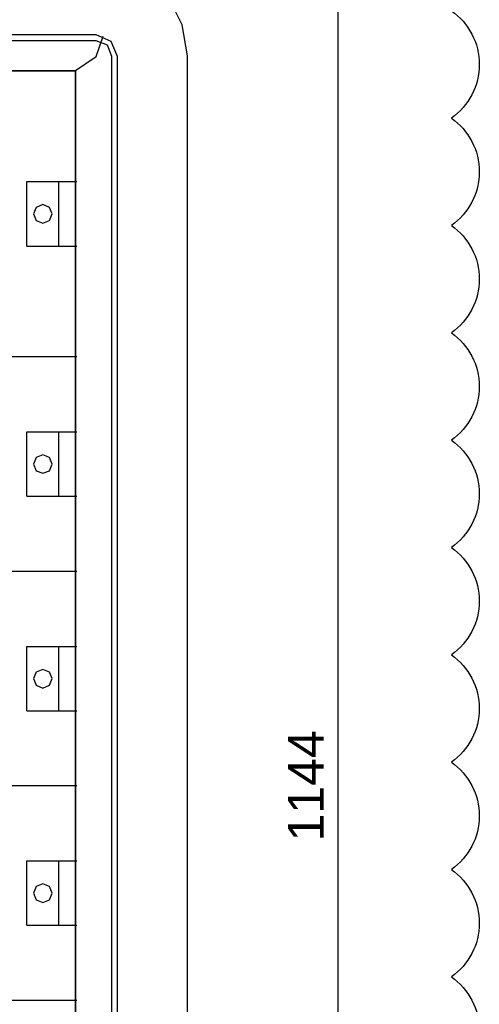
# Model space of a CAD drawing. Header units: millimetres. Extents: x 203 to 3426, y 719 to 2381.
# Tile 89 of 185: x 2560 to 2592, y 1078 to 1146. Entities that reach past the tile are written whole.
import ezdxf

# ---------------------------------------------------------------- set-up
doc = ezdxf.new("R2010")
doc.units = ezdxf.units.MM
doc.layers.add('_IE_REW01', color=30, linetype='Continuous')
doc.layers.add('E_Legrand_obudowy', color=7, linetype='Continuous')
doc.layers.add('E_Legrand_wymiary', color=7, linetype='Continuous', true_color=0x727430)
doc.styles.get("Standard").update_dxf_attribs({"font": 'ARIAL.TTF'})
doc.dimstyles.new('ISO-25', dxfattribs={"dimtxt": 2.5, "dimasz": 2.5, "dimexe": 1.25, "dimexo": 0.625, "dimtad": 1, "dimtxsty": 'Standard', "dimcen": 2.5, "dimadec": 0, "dimazin": 0, "dimtfac": 1, "dimtmove": 0, "dimatfit": 3, "dimfxl": 1, "dimarcsym": 0})

# ---------------------------------------------------------------- blocks, each defined once
blk = doc.blocks.new('XL3 160 wnękowa 6x24M')
at = {"layer": 'E_Legrand_obudowy'}
for points in [[(333.94, -1076.68), (333.94, -510.7), (333.94, -62.05), (330.18, -40.24), (322.3, -24.44), (310.66, -14.29), (296.77, -7.9), (270.87, 0)], [(270.11, -47.38), (-273.87, -47.38)], [(285.13, -62.43), (280.63, -51.9), (270.11, -47.38)], [(270.11, -62.43), (275, -48.14)], [(270.11, -51.52), (-273.87, -51.52)], [(281, -62.43), (278, -54.53), (270.11, -51.52)], [(255.1, -72.58), (270.11, -62.43)], [(281, -1083.08), (281, -62.43)], [(285.13, -1083.08), (285.13, -62.43)], [(-259.23, -72.21), (255.47, -72.21), (255.47, -1072.92), (-259.23, -1072.92), (-259.23, -72.21)], [(-257.16, -72.44), (255.69, -72.44), (255.69, -1071.56), (-257.16, -1071.56), (-257.16, -72.44)], [(221.72, -194.91), (221.72, -149.79)], [(221.72, -149.79), (256.55, -149.79)], [(244.03, -194.91), (244.03, -149.79)], [(239.39, -172.26), (237.51, -167.8), (232.87, -165.92), (228.24, -167.8), (226.35, -172.26), (228.24, -176.9), (232.87, -178.78), (237.51, -176.9), (239.39, -172.26)], [(221.72, -194.91), (256.55, -194.91)], [(256.55, -272.26), (-257.68, -272.26)], [(221.72, -369.69), (221.72, -324.58)], [(221.72, -324.58), (256.55, -324.58)], [(244.03, -369.69), (244.03, -324.58)], [(239.39, -347.22), (237.51, -342.59), (232.87, -340.7), (228.24, -342.59), (226.35, -347.22), (228.24, -351.85), (232.87, -353.57), (237.51, -351.85), (239.39, -347.22)], [(221.72, -369.69), (256.55, -369.69)], [(256.55, -422.17), (-257.68, -422.17)], [(221.72, -519.6), (221.72, -474.66)], [(221.72, -474.66), (256.55, -474.66)], [(244.03, -519.6), (244.03, -474.66)], [(239.39, -496.96), (237.51, -492.5), (232.87, -490.61), (228.24, -492.5), (226.35, -496.96), (228.24, -501.59), (232.87, -503.65), (237.51, -501.59), (239.39, -496.96)], [(221.72, -519.6), (256.55, -519.6)], [(256.55, -571.91), (-257.68, -571.91)], [(221.72, -669.34), (221.72, -624.4)], [(221.72, -624.4), (256.55, -624.4)], [(244.03, -669.34), (244.03, -624.4)], [(239.39, -646.87), (237.51, -642.41), (232.87, -640.35), (228.24, -642.41), (226.35, -646.87), (228.24, -651.5), (232.87, -653.39), (237.51, -651.5), (239.39, -646.87)], [(221.72, -669.34), (256.55, -669.34)], [(256.55, -721.83), (-257.68, -721.83)]]:
    blk.add_lwpolyline(points, dxfattribs=at)
blk = doc.blocks.new('*D148')
at = {"layer": 'Defpoints', "color": 0}
for p in [(-78.341, 78.404), (-68.274, 78.404), (-78.341, -35.996)]:
    blk.add_point(p, dxfattribs=at)
at = {"layer": 'E_Legrand_wymiary', "color": 0, "lineweight": -2}
for p, q in [((-78.279, 78.404), (-68.149, 78.404)), ((-68.274, -33.496), (-68.274, 75.904)), ((-78.279, -35.996), (-68.149, -35.996))]:
    blk.add_line(p, q, dxfattribs=at)
at = {"layer": 'E_Legrand_wymiary', "color": 0}
for points in [[(-67.857, 75.904), (-68.69, 75.904), (-68.274, 78.404)], [(-68.69, -33.496), (-67.857, -33.496), (-68.274, -35.996)]]:
    blk.add_solid(points, dxfattribs=at)
at = {"layer": 'E_Legrand_wymiary', "color": 0, "insert": (-70.529, 21.204), "char_height": 2.5, "attachment_point": 5, "rotation": 90}
blk.add_mtext('1144', dxfattribs=at)
blk = doc.blocks.new('G$CCC6CD2FA')
at = {"layer": 'E_Legrand_obudowy', "color": 67, "true_color": 0x727430, "xscale": 0.1, "yscale": 0.1, "zscale": 0.1}
blk.add_blockref('XL3 160 wnękowa 6x24M', (-112.1857, 78.4038), dxfattribs=at)
at = {"layer": 'E_Legrand_wymiary', "color": 67, "true_color": 0x727430}
dim = blk.add_linear_dim(base=(-68.2736, 78.4038), p1=(-78.3415, -35.9962), p2=(-78.3415, 78.4038), angle=90, dimstyle='ISO-25', override={"dimscale": 0.1, "dimtxt": 25, "dimasz": 25, "dimgap": 10, "dimlfac": 10}, dxfattribs=at)
dim.commit()
dim.dimension.update_dxf_attribs({"geometry": '*D148', "text_midpoint": (-70.5287, 21.2038)})

msp = doc.modelspace()

# ---------------------------------------------------------------- linework, layer by layer
at = {"layer": '_IE_REW01'}
msp.add_lwpolyline([(2589.962, 1147.047, -0.5206), (2589.962, 1139.547, -0.5206), (2589.962, 1132.047, -0.5206), (2589.962, 1124.547, -0.5206), (2589.962, 1117.047, -0.5206), (2589.962, 1109.547, -0.5206), (2589.962, 1102.047, -0.5206), (2589.962, 1094.547, -0.5206), (2589.962, 1087.047, -0.5206), (2589.962, 1079.547, -0.5206), (2589.962, 1072.047, -0.5206)], format="xyb", dxfattribs=at)

# ---------------------------------------------------------------- block references
msp.add_blockref('G$CCC6CD2FA', (2650.334, 1071.688))

doc.saveas('drawing.dxf')
